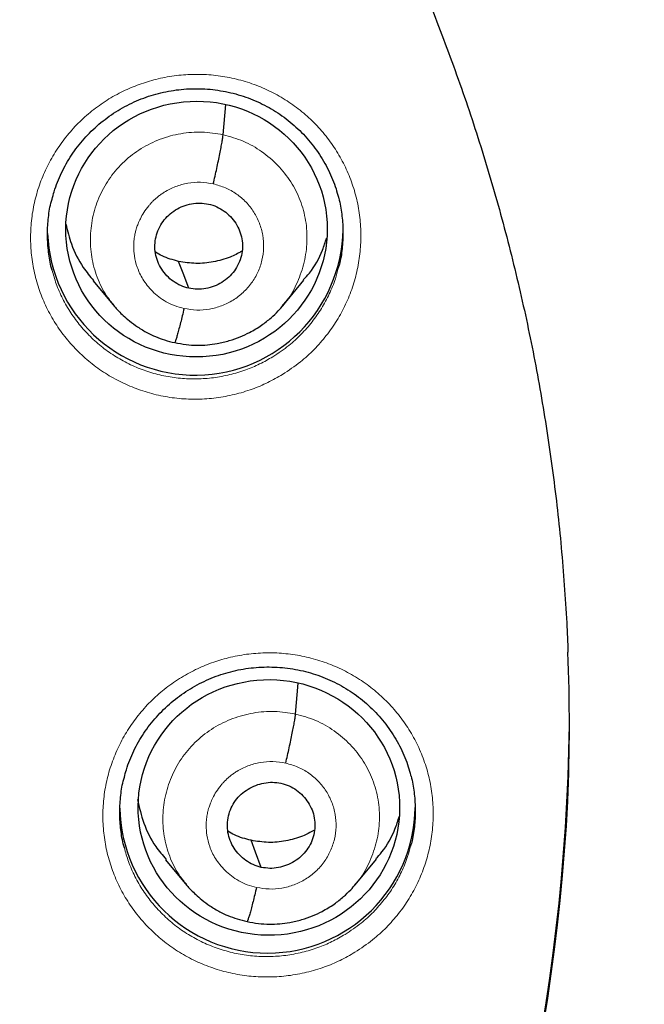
# Model space of a CAD drawing. Header units: millimetres. Extents: x 8 to 1465, y 12 to 1156.
# Tile 63 of 166: x 603 to 610, y 1072 to 1083. Entities that reach past the tile are written whole.
import ezdxf

# ---------------------------------------------------------------- set-up
doc = ezdxf.new("R2010")
doc.units = ezdxf.units.MM

msp = doc.modelspace()

# ---------------------------------------------------------------- linework, layer by layer
at = {"color": 7, "linetype": 'Continuous', "lineweight": 30}
for p, q in [((605.073, 1081.923), (605.104, 1082.269)), ((603.578, 1080.24), (603.824, 1079.945)), ((605.756, 1079.952), (606.002, 1080.249)), ((605.76, 1079.964), (605.752, 1079.955)), ((605.906, 1075.257), (605.938, 1075.614)), ((604.41, 1073.58), (604.657, 1073.284)), ((606.591, 1073.291), (606.837, 1073.589)), ((606.595, 1073.304), (606.587, 1073.295))]:
    msp.add_line(p, q, dxfattribs=at)
at = {"color": 7, "linetype": 'Continuous', "lineweight": 30, "flags": 128}
for points in [[(604.678, 1080.156), (604.613, 1080.33), (604.561, 1080.466)], [(605.512, 1073.493), (605.446, 1073.667), (605.395, 1073.804)]]:
    msp.add_lwpolyline(points, dxfattribs=at)
at = {"color": 7, "linetype": 'Continuous', "lineweight": 30}
for centre, radius, start, end in [((604.752, 1080.858), 1.701, 182.4309, 359.1495), ((586.798, 1075.128), 22.259, 357.7577, 2.1692), ((585.958, 1075.47), 23.103, 180.8483, 359.1517), ((605.584, 1074.207), 1.7, 181.0706, 359.163)]:
    msp.add_arc(centre, radius, start, end, dxfattribs=at)
at = {"color": 252, "linetype": 'Continuous', "lineweight": 0}
msp.add_arc((585.958, 1075.488), 23.115, 182.9215, 356.9459, dxfattribs=at)
at = {"color": 7, "linetype": 'Continuous', "lineweight": 30}
for centre, major_axis, ratio in [((604.767, 1080.837), (1.502, 0.075), 0.978362), ((605.6, 1074.182), (1.504, -0.014), 0.977835)]:
    msp.add_ellipse(centre, major_axis=major_axis, ratio=ratio, dxfattribs=at)
at = {"color": 252, "linetype": 'Continuous', "lineweight": 0}
for points, knots in [([(586.116, 1123.851), (587.508, 1123.816), (590.291, 1123.746), (594.434, 1123.182), (598.512, 1122.287), (602.492, 1121.035), (606.345, 1119.444), (610.038, 1117.525), (613.545, 1115.292), (616.837, 1112.764), (619.888, 1109.961), (622.675, 1106.903), (625.176, 1103.616), (627.371, 1100.124), (629.243, 1096.456), (630.777, 1092.64), (631.961, 1088.705), (632.789, 1084.683), (633.239, 1080.606), (633.356, 1076.897), (633.16, 1074.567), (633.078, 1073.598)], [0, 0, 0, 0, 0.053445, 0.106889, 0.160334, 0.213779, 0.267223, 0.320668, 0.374113, 0.427557, 0.481002, 0.534447, 0.587891, 0.641336, 0.694781, 0.748225, 0.80167, 0.855115, 0.908559, 0.962004, 1, 1, 1, 1]), ([(605.757, 1079.164), (605.827, 1079.211), (605.956, 1079.297), (606.123, 1079.45), (606.263, 1079.61), (606.385, 1079.784), (606.486, 1079.97), (606.565, 1080.166), (606.621, 1080.37), (606.653, 1080.578), (606.662, 1080.788), (606.647, 1080.998), (606.608, 1081.205), (606.545, 1081.406), (606.46, 1081.598), (606.353, 1081.78), (606.227, 1081.949), (606.082, 1082.103), (605.919, 1082.239), (605.743, 1082.357), (605.554, 1082.455), (605.355, 1082.53), (605.148, 1082.584), (604.936, 1082.614), (604.722, 1082.621), (604.509, 1082.604), (604.303, 1082.564), (604.107, 1082.504), (603.918, 1082.425), (603.735, 1082.323), (603.562, 1082.199), (603.403, 1082.057), (603.261, 1081.898), (603.138, 1081.725), (603.036, 1081.539), (602.956, 1081.344), (602.898, 1081.141), (602.864, 1080.933), (602.854, 1080.722), (602.868, 1080.512), (602.905, 1080.305), (602.966, 1080.104), (603.05, 1079.911), (603.155, 1079.728), (603.281, 1079.559), (603.425, 1079.404), (603.586, 1079.266), (603.762, 1079.147), (603.95, 1079.048), (604.148, 1078.971), (604.355, 1078.916), (604.566, 1078.884), (604.78, 1078.876), (604.994, 1078.892), (605.204, 1078.93), (605.403, 1078.991), (605.589, 1079.068), (605.701, 1079.132), (605.757, 1079.164)], [0, 0, 0, 0, 0.021153, 0.039043, 0.056991, 0.07488, 0.092765, 0.110706, 0.128591, 0.146467, 0.164401, 0.182278, 0.200147, 0.218074, 0.235943, 0.25381, 0.271734, 0.289601, 0.30747, 0.325396, 0.343265, 0.361141, 0.379074, 0.39695, 0.414834, 0.432775, 0.450659, 0.467434, 0.484208, 0.502095, 0.520039, 0.537926, 0.555813, 0.573757, 0.591644, 0.609526, 0.627465, 0.645347, 0.663221, 0.681152, 0.699026, 0.716894, 0.73482, 0.752688, 0.770555, 0.788479, 0.806346, 0.824217, 0.842145, 0.860016, 0.877894, 0.89583, 0.913708, 0.931594, 0.949537, 0.967423, 0.983712, 1, 1, 1, 1]), ([(603.821, 1079.959), (603.79, 1079.995), (603.708, 1080.093), (603.618, 1080.282), (603.553, 1080.515), (603.539, 1080.756), (603.571, 1080.996), (603.649, 1081.226), (603.77, 1081.437), (603.931, 1081.621), (604.126, 1081.769), (604.347, 1081.878), (604.585, 1081.942), (604.831, 1081.963), (604.992, 1081.936), (605.073, 1081.923)], [0, 0, 0, 0, 0.04639, 0.125874, 0.20529, 0.284663, 0.364142, 0.443623, 0.522999, 0.602415, 0.6819, 0.761394, 0.840916, 0.920405, 1, 1, 1, 1]), ([(605.073, 1081.923), (605.152, 1081.901), (605.309, 1081.857), (605.521, 1081.734), (605.707, 1081.576), (605.858, 1081.385), (605.967, 1081.169), (606.031, 1080.936), (606.045, 1080.694), (606.013, 1080.454), (605.933, 1080.226), (605.847, 1080.059), (605.776, 1079.982), (605.76, 1079.964)], [0, 0, 0, 0, 0.097291, 0.194455, 0.291659, 0.388827, 0.485984, 0.583056, 0.680077, 0.777227, 0.874379, 0.971403, 1, 1, 1, 1]), ([(604.624, 1079.924), (604.587, 1079.933), (604.516, 1079.952), (604.418, 1079.999), (604.333, 1080.055), (604.26, 1080.119), (604.2, 1080.187), (604.151, 1080.257), (604.112, 1080.328), (604.076, 1080.417), (604.05, 1080.521), (604.043, 1080.616), (604.045, 1080.679), (604.049, 1080.715), (604.053, 1080.747), (604.058, 1080.776), (604.063, 1080.799), (604.07, 1080.824), (604.079, 1080.856), (604.096, 1080.903), (604.122, 1080.962), (604.162, 1081.032), (604.203, 1081.089), (604.24, 1081.132), (604.266, 1081.159), (604.294, 1081.186), (604.326, 1081.212), (604.36, 1081.238), (604.424, 1081.28), (604.524, 1081.33), (604.666, 1081.369), (604.814, 1081.382), (604.911, 1081.366), (604.96, 1081.357)], [0, 0, 0, 0, 0.04846, 0.09449, 0.138249, 0.179762, 0.219008, 0.25597, 0.290651, 0.323069, 0.381016, 0.429833, 0.446821, 0.46236, 0.476452, 0.489097, 0.500292, 0.507988, 0.522431, 0.543625, 0.571571, 0.606243, 0.647581, 0.662839, 0.678826, 0.695544, 0.712994, 0.731183, 0.750117, 0.811764, 0.873946, 0.936626, 1, 1, 1, 1]), ([(604.96, 1081.357), (605.007, 1081.344), (605.101, 1081.317), (605.229, 1081.244), (605.34, 1081.15), (605.43, 1081.036), (605.495, 1080.906), (605.534, 1080.766), (605.543, 1080.622), (605.525, 1080.478), (605.477, 1080.34), (605.404, 1080.214), (605.307, 1080.105), (605.19, 1080.016), (605.058, 1079.951), (604.916, 1079.912), (604.769, 1079.9), (604.672, 1079.916), (604.624, 1079.924)], [0, 0, 0, 0, 0.0625, 0.125001, 0.187496, 0.249996, 0.312497, 0.374999, 0.437503, 0.500001, 0.562503, 0.625002, 0.687502, 0.750001, 0.812501, 0.874998, 0.937501, 1, 1, 1, 1]), ([(605.646, 1079.368), (605.596, 1079.339), (605.495, 1079.282), (605.329, 1079.213), (605.151, 1079.159), (604.963, 1079.124), (604.772, 1079.11), (604.581, 1079.117), (604.392, 1079.145), (604.207, 1079.194), (604.029, 1079.264), (603.861, 1079.352), (603.704, 1079.458), (603.56, 1079.581), (603.431, 1079.72), (603.318, 1079.871), (603.225, 1080.035), (603.151, 1080.2), (603.12, 1080.313), (603.105, 1080.366)], [0, 0, 0, 0, 0.054518, 0.109037, 0.168907, 0.228969, 0.288839, 0.348675, 0.408701, 0.468537, 0.52835, 0.588353, 0.648166, 0.707963, 0.767951, 0.827748, 0.887548, 0.947539, 1, 1, 1, 1]), ([(606.398, 1080.386), (606.388, 1080.346), (606.362, 1080.245), (606.297, 1080.09), (606.208, 1079.923), (606.099, 1079.767), (605.973, 1079.624), (605.824, 1079.487), (605.709, 1079.41), (605.646, 1079.368)], [0, 0, 0, 0, 0.09627, 0.242728, 0.38872, 0.534762, 0.68127, 0.827313, 1, 1, 1, 1]), ([(606.59, 1072.516), (606.659, 1072.562), (606.788, 1072.648), (606.954, 1072.8), (607.095, 1072.959), (607.216, 1073.133), (607.317, 1073.319), (607.396, 1073.515), (607.453, 1073.718), (607.485, 1073.925), (607.494, 1074.135), (607.479, 1074.345), (607.44, 1074.551), (607.378, 1074.751), (607.293, 1074.944), (607.186, 1075.125), (607.06, 1075.293), (606.915, 1075.447), (606.753, 1075.583), (606.576, 1075.701), (606.387, 1075.799), (606.188, 1075.874), (605.981, 1075.928), (605.77, 1075.958), (605.556, 1075.965), (605.342, 1075.948), (605.136, 1075.909), (604.94, 1075.849), (604.751, 1075.769), (604.568, 1075.668), (604.394, 1075.544), (604.235, 1075.402), (604.094, 1075.244), (603.971, 1075.071), (603.869, 1074.886), (603.788, 1074.691), (603.73, 1074.488), (603.696, 1074.281), (603.686, 1074.071), (603.699, 1073.862), (603.737, 1073.655), (603.798, 1073.454), (603.881, 1073.261), (603.986, 1073.079), (604.112, 1072.91), (604.256, 1072.755), (604.416, 1072.618), (604.592, 1072.499), (604.781, 1072.4), (604.979, 1072.323), (605.185, 1072.268), (605.397, 1072.236), (605.611, 1072.228), (605.824, 1072.243), (606.035, 1072.282), (606.234, 1072.342), (606.421, 1072.419), (606.534, 1072.484), (606.59, 1072.516)], [0, 0, 0, 0, 0.02099, 0.038874, 0.056815, 0.074699, 0.092576, 0.110509, 0.128385, 0.146255, 0.164181, 0.18205, 0.199917, 0.217841, 0.235708, 0.253577, 0.271503, 0.289373, 0.307249, 0.325182, 0.343058, 0.360943, 0.378884, 0.396768, 0.414658, 0.432605, 0.450495, 0.467279, 0.484064, 0.501943, 0.51988, 0.537759, 0.555639, 0.573575, 0.591455, 0.609329, 0.62726, 0.645134, 0.663002, 0.680927, 0.698795, 0.716662, 0.734586, 0.752453, 0.770324, 0.788252, 0.806123, 0.824002, 0.841938, 0.859817, 0.877703, 0.895646, 0.913533, 0.931423, 0.949371, 0.967262, 0.983631, 1, 1, 1, 1]), ([(604.653, 1073.298), (604.623, 1073.333), (604.541, 1073.43), (604.452, 1073.619), (604.387, 1073.851), (604.372, 1074.092), (604.405, 1074.331), (604.483, 1074.561), (604.603, 1074.772), (604.765, 1074.955), (604.96, 1075.104), (605.181, 1075.212), (605.418, 1075.276), (605.664, 1075.297), (605.826, 1075.27), (605.906, 1075.257)], [0, 0, 0, 0, 0.045711, 0.125252, 0.204724, 0.284155, 0.363691, 0.443228, 0.522659, 0.602132, 0.681673, 0.761223, 0.840803, 0.920349, 1, 1, 1, 1]), ([(605.906, 1075.257), (605.985, 1075.235), (606.143, 1075.192), (606.355, 1075.069), (606.54, 1074.911), (606.691, 1074.721), (606.8, 1074.505), (606.864, 1074.272), (606.879, 1074.031), (606.847, 1073.791), (606.767, 1073.564), (606.681, 1073.398), (606.611, 1073.321), (606.595, 1073.304)], [0, 0, 0, 0, 0.097354, 0.194579, 0.291846, 0.389077, 0.486296, 0.583432, 0.680515, 0.777729, 0.874943, 0.972028, 1, 1, 1, 1]), ([(605.458, 1073.262), (605.421, 1073.271), (605.35, 1073.289), (605.253, 1073.336), (605.168, 1073.392), (605.095, 1073.455), (605.035, 1073.522), (604.985, 1073.592), (604.947, 1073.662), (604.91, 1073.751), (604.884, 1073.855), (604.877, 1073.951), (604.879, 1074.014), (604.882, 1074.05), (604.886, 1074.082), (604.892, 1074.111), (604.897, 1074.135), (604.903, 1074.16), (604.913, 1074.192), (604.929, 1074.238), (604.956, 1074.297), (604.995, 1074.367), (605.037, 1074.425), (605.074, 1074.467), (605.1, 1074.494), (605.128, 1074.521), (605.159, 1074.547), (605.193, 1074.573), (605.257, 1074.615), (605.358, 1074.665), (605.499, 1074.703), (605.647, 1074.717), (605.745, 1074.7), (605.794, 1074.692)], [0, 0, 0, 0, 0.048235, 0.09407, 0.137663, 0.179041, 0.218182, 0.255069, 0.289705, 0.322108, 0.380116, 0.429113, 0.446207, 0.46187, 0.476106, 0.488915, 0.500293, 0.508033, 0.522507, 0.543721, 0.571673, 0.60634, 0.647659, 0.662907, 0.678884, 0.69559, 0.713027, 0.7312, 0.750118, 0.811675, 0.873828, 0.936538, 1, 1, 1, 1]), ([(605.794, 1074.692), (605.841, 1074.679), (605.935, 1074.652), (606.062, 1074.58), (606.173, 1074.486), (606.263, 1074.371), (606.329, 1074.242), (606.367, 1074.103), (606.377, 1073.958), (606.358, 1073.815), (606.311, 1073.678), (606.238, 1073.552), (606.141, 1073.442), (606.024, 1073.353), (605.892, 1073.288), (605.75, 1073.25), (605.602, 1073.238), (605.506, 1073.254), (605.458, 1073.262)], [0, 0, 0, 0, 0.062499, 0.125002, 0.187498, 0.249998, 0.312496, 0.374997, 0.4375, 0.5, 0.562504, 0.625002, 0.687503, 0.750002, 0.812501, 0.874998, 0.937501, 1, 1, 1, 1]), ([(606.478, 1072.722), (606.428, 1072.693), (606.327, 1072.635), (606.16, 1072.566), (605.982, 1072.512), (605.794, 1072.477), (605.603, 1072.463), (605.411, 1072.471), (605.222, 1072.499), (605.038, 1072.548), (604.86, 1072.617), (604.692, 1072.705), (604.534, 1072.811), (604.391, 1072.935), (604.262, 1073.073), (604.149, 1073.224), (604.056, 1073.387), (603.983, 1073.552), (603.951, 1073.665), (603.937, 1073.717)], [0, 0, 0, 0, 0.05476, 0.10952, 0.169373, 0.229417, 0.28927, 0.349105, 0.40913, 0.468965, 0.528775, 0.588776, 0.648586, 0.708369, 0.768343, 0.828125, 0.887892, 0.94785, 1, 1, 1, 1]), ([(607.23, 1073.738), (607.22, 1073.697), (607.193, 1073.596), (607.128, 1073.441), (607.039, 1073.274), (606.93, 1073.119), (606.804, 1072.977), (606.656, 1072.84), (606.541, 1072.763), (606.478, 1072.722)], [0, 0, 0, 0, 0.097301, 0.243786, 0.389806, 0.535895, 0.682451, 0.82854, 1, 1, 1, 1])]:
    msp.add_open_spline(points, degree=3, knots=knots, dxfattribs=at)
at = {"color": 7, "linetype": 'Continuous', "lineweight": 30}
for points, knots in [([(586.116, 1119.959), (586.224, 1119.958), (586.538, 1119.958), (587.058, 1119.95), (587.677, 1119.934), (588.295, 1119.909), (588.912, 1119.875), (589.53, 1119.833), (590.146, 1119.784), (590.762, 1119.725), (591.377, 1119.659), (591.991, 1119.584), (592.603, 1119.501), (593.215, 1119.41), (593.825, 1119.311), (594.434, 1119.203), (595.041, 1119.088), (595.647, 1118.964), (596.251, 1118.832), (596.853, 1118.692), (597.453, 1118.544), (598.051, 1118.388), (598.646, 1118.223), (599.239, 1118.051), (599.83, 1117.871), (600.418, 1117.683), (601.004, 1117.488), (601.587, 1117.284), (602.167, 1117.072), (602.744, 1116.853), (603.317, 1116.626), (603.888, 1116.392), (604.455, 1116.149), (605.019, 1115.899), (605.579, 1115.642), (606.136, 1115.377), (606.689, 1115.105), (607.238, 1114.825), (607.783, 1114.538), (608.324, 1114.244), (608.861, 1113.942), (609.394, 1113.633), (609.922, 1113.318), (610.446, 1112.995), (610.965, 1112.665), (611.48, 1112.328), (611.99, 1111.984), (612.495, 1111.634), (612.995, 1111.276), (613.49, 1110.912), (613.98, 1110.542), (614.465, 1110.165), (614.944, 1109.781), (615.419, 1109.391), (615.887, 1108.995), (616.35, 1108.592), (616.808, 1108.183), (617.259, 1107.769), (617.705, 1107.348), (618.145, 1106.921), (618.579, 1106.488), (619.007, 1106.05), (619.429, 1105.606), (619.845, 1105.156), (620.254, 1104.701), (620.657, 1104.24), (621.053, 1103.774), (621.443, 1103.302), (621.826, 1102.826), (622.203, 1102.344), (622.573, 1101.857), (622.936, 1101.366), (623.292, 1100.869), (623.641, 1100.368), (623.984, 1099.862), (624.319, 1099.352), (624.647, 1098.837), (624.968, 1098.318), (625.281, 1097.795), (625.587, 1097.267), (625.886, 1096.736), (626.178, 1096.2), (626.461, 1095.66), (626.738, 1095.117), (627.007, 1094.57), (627.268, 1094.02), (627.521, 1093.466), (627.767, 1092.909), (628.005, 1092.348), (628.235, 1091.785), (628.457, 1091.218), (628.671, 1090.649), (628.878, 1090.076), (629.076, 1089.501), (629.267, 1088.923), (629.449, 1088.343), (629.623, 1087.761), (629.789, 1087.176), (629.947, 1086.589), (630.097, 1085.999), (630.238, 1085.408), (630.371, 1084.815), (630.496, 1084.221), (630.613, 1083.624), (630.721, 1083.027), (630.821, 1082.427), (630.913, 1081.827), (630.996, 1081.225), (631.071, 1080.623), (631.137, 1080.019), (631.183, 1079.552), (631.205, 1079.287), (631.21, 1079.223)], [0, 0, 0, 0, 0.00481, 0.013996, 0.023183, 0.03237, 0.041556, 0.050743, 0.05993, 0.069116, 0.078303, 0.087489, 0.096676, 0.105863, 0.115049, 0.124236, 0.133423, 0.142609, 0.151796, 0.160983, 0.17017, 0.179356, 0.188543, 0.19773, 0.206917, 0.216104, 0.22529, 0.234477, 0.243664, 0.252851, 0.262038, 0.271225, 0.280412, 0.289599, 0.298786, 0.307973, 0.31716, 0.326347, 0.335534, 0.344721, 0.353909, 0.363096, 0.372283, 0.38147, 0.390658, 0.399845, 0.409032, 0.41822, 0.427407, 0.436595, 0.445782, 0.45497, 0.464157, 0.473345, 0.482533, 0.49172, 0.500908, 0.510096, 0.519284, 0.528472, 0.537659, 0.546847, 0.556035, 0.565223, 0.574411, 0.583599, 0.592788, 0.601976, 0.611164, 0.620352, 0.62954, 0.638729, 0.647917, 0.657105, 0.666294, 0.675482, 0.684671, 0.693859, 0.703048, 0.712237, 0.721425, 0.730614, 0.739803, 0.748991, 0.75818, 0.767369, 0.776558, 0.785747, 0.794936, 0.804125, 0.813314, 0.822503, 0.831692, 0.840881, 0.85007, 0.859259, 0.868448, 0.877637, 0.886827, 0.896016, 0.905205, 0.914394, 0.923584, 0.932773, 0.941962, 0.951152, 0.960341, 0.96953, 0.97872, 0.987909, 0.997098, 1, 1, 1, 1]), ([(591.159, 1097.2), (591.233, 1097.183), (591.45, 1097.133), (591.809, 1097.044), (592.235, 1096.93), (592.659, 1096.809), (593.081, 1096.679), (593.5, 1096.541), (593.916, 1096.396), (594.329, 1096.243), (594.74, 1096.082), (595.147, 1095.913), (595.55, 1095.737), (595.951, 1095.554), (596.347, 1095.362), (596.74, 1095.164), (597.129, 1094.958), (597.513, 1094.745), (597.894, 1094.524), (598.27, 1094.297), (598.642, 1094.063), (599.009, 1093.821), (599.371, 1093.573), (599.728, 1093.318), (600.08, 1093.056), (600.427, 1092.788), (600.769, 1092.514), (601.106, 1092.233), (601.436, 1091.945), (601.762, 1091.652), (602.081, 1091.352), (602.395, 1091.047), (602.702, 1090.736), (603.003, 1090.419), (603.299, 1090.096), (603.587, 1089.768), (603.87, 1089.435), (604.146, 1089.096), (604.415, 1088.752), (604.677, 1088.404), (604.933, 1088.05), (605.181, 1087.692), (605.423, 1087.329), (605.657, 1086.961), (605.885, 1086.589), (606.104, 1086.214), (606.317, 1085.833), (606.522, 1085.45), (606.72, 1085.062), (606.91, 1084.67), (607.092, 1084.276), (607.267, 1083.877), (607.434, 1083.476), (607.592, 1083.072), (607.743, 1082.664), (607.887, 1082.254), (608.022, 1081.841), (608.149, 1081.426), (608.267, 1081.009), (608.378, 1080.589), (608.48, 1080.167), (608.575, 1079.744), (608.661, 1079.318), (608.738, 1078.892), (608.807, 1078.464), (608.868, 1078.034), (608.921, 1077.604), (608.965, 1077.172), (609, 1076.74), (609.026, 1076.339), (609.037, 1076.081), (609.041, 1075.968)], [0, 0, 0, 0, 0.007521, 0.022152, 0.036783, 0.051415, 0.066047, 0.080679, 0.095311, 0.109944, 0.124577, 0.13921, 0.153843, 0.168476, 0.18311, 0.197744, 0.212379, 0.227013, 0.241648, 0.256283, 0.270919, 0.285555, 0.300191, 0.314828, 0.329465, 0.344103, 0.35874, 0.373379, 0.388017, 0.402656, 0.417296, 0.431935, 0.446576, 0.461216, 0.475857, 0.490499, 0.505141, 0.519783, 0.534426, 0.549069, 0.563712, 0.578356, 0.593001, 0.607645, 0.622291, 0.636936, 0.651582, 0.666228, 0.680875, 0.695522, 0.71017, 0.724818, 0.739466, 0.754114, 0.768763, 0.783412, 0.798062, 0.812712, 0.827362, 0.842012, 0.856662, 0.871313, 0.885964, 0.900615, 0.915267, 0.929918, 0.94457, 0.959222, 0.973873, 0.988525, 1, 1, 1, 1]), ([(603.105, 1081.18), (603.112, 1081.209), (603.13, 1081.276), (603.166, 1081.378), (603.213, 1081.486), (603.267, 1081.59), (603.328, 1081.689), (603.397, 1081.785), (603.473, 1081.877), (603.555, 1081.963), (603.644, 1082.044), (603.738, 1082.119), (603.838, 1082.187), (603.941, 1082.247), (604.048, 1082.301), (604.159, 1082.346), (604.271, 1082.384), (604.386, 1082.413), (604.503, 1082.435), (604.622, 1082.448), (604.742, 1082.454), (604.863, 1082.451), (604.983, 1082.44), (605.102, 1082.42), (605.219, 1082.393), (605.333, 1082.358), (605.444, 1082.315), (605.551, 1082.264), (605.653, 1082.207), (605.751, 1082.142), (605.845, 1082.07), (605.934, 1081.991), (606.018, 1081.907), (606.095, 1081.816), (606.166, 1081.72), (606.23, 1081.62), (606.286, 1081.516), (606.334, 1081.41), (606.372, 1081.306), (606.391, 1081.236), (606.399, 1081.204)], [0, 0, 0, 0, 0.020236, 0.046873, 0.073316, 0.099525, 0.125807, 0.152262, 0.178868, 0.205594, 0.232401, 0.259241, 0.286053, 0.312789, 0.339411, 0.365895, 0.392189, 0.418414, 0.444823, 0.471396, 0.498101, 0.524893, 0.551727, 0.57854, 0.605287, 0.631933, 0.658456, 0.684791, 0.710946, 0.737264, 0.763803, 0.790524, 0.817372, 0.844288, 0.871193, 0.898009, 0.924675, 0.951142, 0.977368, 1, 1, 1, 1]), ([(604.96, 1081.357), (604.967, 1081.387), (604.981, 1081.446), (605, 1081.535), (605.019, 1081.622), (605.036, 1081.703), (605.05, 1081.777), (605.061, 1081.839), (605.069, 1081.89), (605.072, 1081.912), (605.073, 1081.923)], [0, 0, 0, 0, 0.124129, 0.2489, 0.374183, 0.499603, 0.624944, 0.75027, 0.875379, 1, 1, 1, 1]), ([(603.105, 1080.366), (603.103, 1080.374), (603.082, 1080.441), (603.063, 1080.573), (603.048, 1080.76), (603.059, 1080.948), (603.078, 1081.09), (603.101, 1081.166), (603.106, 1081.182)], [0, 0, 0, 0, 0.027931, 0.255603, 0.484002, 0.711675, 0.939455, 1, 1, 1, 1]), ([(606.399, 1081.206), (606.401, 1081.202), (606.421, 1081.138), (606.44, 1081.009), (606.456, 1080.822), (606.447, 1080.634), (606.428, 1080.487), (606.404, 1080.407), (606.398, 1080.386)], [0, 0, 0, 0, 0.016129, 0.242553, 0.469067, 0.696304, 0.922818, 1, 1, 1, 1]), ([(604.678, 1080.156), (604.647, 1080.165), (604.583, 1080.183), (604.498, 1080.234), (604.424, 1080.298), (604.364, 1080.376), (604.319, 1080.463), (604.292, 1080.556), (604.285, 1080.653), (604.298, 1080.75), (604.33, 1080.842), (604.379, 1080.927), (604.445, 1081), (604.524, 1081.06), (604.613, 1081.104), (604.709, 1081.131), (604.808, 1081.141), (604.873, 1081.13), (604.906, 1081.125)], [0, 0, 0, 0, 0.062616, 0.125099, 0.187762, 0.250497, 0.313061, 0.375346, 0.437601, 0.499993, 0.562387, 0.624647, 0.686936, 0.749501, 0.812237, 0.874898, 0.937382, 1, 1, 1, 1]), ([(604.906, 1081.125), (604.937, 1081.116), (605.001, 1081.098), (605.086, 1081.047), (605.16, 1080.983), (605.22, 1080.905), (605.265, 1080.818), (605.292, 1080.725), (605.299, 1080.628), (605.286, 1080.531), (605.254, 1080.439), (605.205, 1080.354), (605.139, 1080.281), (605.06, 1080.221), (604.971, 1080.177), (604.875, 1080.15), (604.776, 1080.14), (604.711, 1080.151), (604.678, 1080.156)], [0, 0, 0, 0, 0.062616, 0.1251, 0.187762, 0.250497, 0.313061, 0.375346, 0.437601, 0.499993, 0.562387, 0.624647, 0.686937, 0.749502, 0.812237, 0.874899, 0.937382, 1, 1, 1, 1]), ([(603.266, 1080.891), (603.284, 1080.815), (603.325, 1080.642), (603.436, 1080.421), (603.542, 1080.294), (603.583, 1080.245)], [0, 0, 0, 0, 0.321293, 0.735957, 1, 1, 1, 1]), ([(605.996, 1080.253), (606.02, 1080.279), (606.112, 1080.379), (606.204, 1080.545), (606.249, 1080.688), (606.264, 1080.734)], [0, 0, 0, 0, 0.18804, 0.733601, 1, 1, 1, 1]), ([(605.289, 1080.582), (605.245, 1080.558), (605.141, 1080.502), (604.961, 1080.455), (604.76, 1080.433), (604.627, 1080.455), (604.561, 1080.466)], [0, 0, 0, 0, 0.2017907, 0.4681752, 0.7338023, 1, 1, 1, 1]), ([(604.561, 1080.466), (604.496, 1080.483), (604.401, 1080.506), (604.319, 1080.557), (604.294, 1080.573)], [0, 0, 0, 0, 0.6915788, 1, 1, 1, 1]), ([(603.816, 1079.956), (603.819, 1079.953), (603.827, 1079.943), (603.846, 1079.921), (603.879, 1079.886), (603.929, 1079.837), (604, 1079.775), (604.092, 1079.707), (604.193, 1079.647), (604.298, 1079.598), (604.402, 1079.558), (604.477, 1079.54), (604.517, 1079.531)], [0, 0, 0, 0, 0.0192033, 0.0568599, 0.1069208, 0.1942893, 0.3059113, 0.4420589, 0.602853, 0.7238796, 0.8561364, 1, 1, 1, 1]), ([(604.517, 1079.532), (604.56, 1079.523), (604.644, 1079.506), (604.771, 1079.499), (604.89, 1079.503), (605.015, 1079.52), (605.141, 1079.55), (605.266, 1079.594), (605.391, 1079.652), (605.512, 1079.725), (605.62, 1079.81), (605.703, 1079.889), (605.747, 1079.94), (605.766, 1079.963)], [0, 0, 0, 0, 0.095281, 0.1858627, 0.2720026, 0.3538137, 0.4561915, 0.550927, 0.6379903, 0.7541436, 0.8531091, 0.935, 1, 1, 1, 1]), ([(604.624, 1079.924), (604.617, 1079.895), (604.603, 1079.838), (604.584, 1079.759), (604.565, 1079.689), (604.549, 1079.629), (604.535, 1079.581), (604.524, 1079.547), (604.519, 1079.538), (604.517, 1079.533)], [0, 0, 0, 0, 0.147026, 0.292942, 0.438795, 0.584802, 0.730759, 0.876458, 1, 1, 1, 1]), ([(603.937, 1074.529), (603.944, 1074.558), (603.961, 1074.625), (603.998, 1074.727), (604.045, 1074.835), (604.099, 1074.938), (604.16, 1075.037), (604.229, 1075.133), (604.305, 1075.224), (604.388, 1075.31), (604.476, 1075.391), (604.571, 1075.465), (604.67, 1075.533), (604.774, 1075.594), (604.881, 1075.647), (604.991, 1075.692), (605.104, 1075.73), (605.218, 1075.759), (605.335, 1075.781), (605.454, 1075.794), (605.575, 1075.8), (605.695, 1075.797), (605.815, 1075.786), (605.934, 1075.767), (606.051, 1075.739), (606.165, 1075.704), (606.276, 1075.661), (606.383, 1075.611), (606.485, 1075.553), (606.583, 1075.489), (606.677, 1075.417), (606.766, 1075.339), (606.85, 1075.254), (606.927, 1075.164), (606.998, 1075.068), (607.062, 1074.968), (607.118, 1074.865), (607.166, 1074.758), (607.204, 1074.655), (607.223, 1074.585), (607.231, 1074.553)], [0, 0, 0, 0, 0.020501, 0.04713, 0.073562, 0.099759, 0.126027, 0.152467, 0.179059, 0.205771, 0.232564, 0.25939, 0.286187, 0.312908, 0.339515, 0.365983, 0.392261, 0.418471, 0.444867, 0.471427, 0.498118, 0.524898, 0.551721, 0.578525, 0.605264, 0.631905, 0.658424, 0.684758, 0.710911, 0.737227, 0.763764, 0.790482, 0.817328, 0.844242, 0.871146, 0.897962, 0.92463, 0.9511, 0.977329, 1, 1, 1, 1]), ([(605.794, 1074.692), (605.8, 1074.722), (605.814, 1074.78), (605.834, 1074.87), (605.853, 1074.956), (605.869, 1075.038), (605.883, 1075.111), (605.895, 1075.173), (605.903, 1075.224), (605.905, 1075.246), (605.906, 1075.257)], [0, 0, 0, 0, 0.124349, 0.249192, 0.37443, 0.499726, 0.624921, 0.750146, 0.875251, 1, 1, 1, 1]), ([(603.937, 1073.717), (603.934, 1073.725), (603.914, 1073.792), (603.894, 1073.924), (603.88, 1074.111), (603.891, 1074.299), (603.91, 1074.439), (603.933, 1074.515), (603.937, 1074.53)], [0, 0, 0, 0, 0.029037, 0.256895, 0.485479, 0.713337, 0.941269, 1, 1, 1, 1]), ([(605.512, 1073.493), (605.48, 1073.502), (605.417, 1073.52), (605.332, 1073.571), (605.258, 1073.635), (605.197, 1073.712), (605.152, 1073.799), (605.126, 1073.893), (605.119, 1073.99), (605.132, 1074.086), (605.163, 1074.178), (605.213, 1074.263), (605.279, 1074.336), (605.358, 1074.395), (605.447, 1074.439), (605.542, 1074.466), (605.642, 1074.476), (605.707, 1074.466), (605.739, 1074.46)], [0, 0, 0, 0, 0.062617, 0.1251019, 0.1877656, 0.2505012, 0.3130643, 0.3753498, 0.4376049, 0.4999972, 0.5623904, 0.6246475, 0.6869346, 0.7494984, 0.8122339, 0.8748973, 0.9373824, 1, 1, 1, 1]), ([(607.231, 1074.555), (607.233, 1074.55), (607.253, 1074.486), (607.272, 1074.358), (607.288, 1074.171), (607.278, 1073.983), (607.259, 1073.838), (607.236, 1073.758), (607.23, 1073.738)], [0, 0, 0, 0, 0.017337, 0.243891, 0.470477, 0.697786, 0.924371, 1, 1, 1, 1]), ([(605.739, 1074.46), (605.771, 1074.451), (605.834, 1074.434), (605.948, 1074.366), (606.062, 1074.246), (606.136, 1074.063), (606.128, 1073.866), (606.047, 1073.685), (605.898, 1073.551), (605.742, 1073.491), (605.61, 1073.477), (605.545, 1073.488), (605.512, 1073.493)], [0, 0, 0, 0, 0.062836, 0.12554, 0.250834, 0.375525, 0.499997, 0.624472, 0.749166, 0.874459, 0.937163, 1, 1, 1, 1]), ([(604.088, 1074.273), (604.109, 1074.182), (604.153, 1073.993), (604.269, 1073.759), (604.375, 1073.633), (604.416, 1073.584)], [0, 0, 0, 0, 0.3637303, 0.7544372, 1, 1, 1, 1]), ([(606.832, 1073.593), (606.855, 1073.618), (606.946, 1073.718), (607.039, 1073.885), (607.085, 1074.031), (607.101, 1074.081)], [0, 0, 0, 0, 0.181674, 0.72038, 1, 1, 1, 1]), ([(605.395, 1073.804), (605.329, 1073.821), (605.235, 1073.844), (605.153, 1073.895), (605.128, 1073.911)], [0, 0, 0, 0, 0.691213, 1, 1, 1, 1]), ([(606.118, 1073.918), (606.075, 1073.895), (605.973, 1073.84), (605.795, 1073.793), (605.593, 1073.771), (605.461, 1073.793), (605.395, 1073.804)], [0, 0, 0, 0, 0.195645, 0.464083, 0.731758, 1, 1, 1, 1]), ([(604.648, 1073.295), (604.651, 1073.292), (604.659, 1073.282), (604.679, 1073.26), (604.712, 1073.224), (604.762, 1073.175), (604.833, 1073.113), (604.926, 1073.045), (605.026, 1072.985), (605.131, 1072.936), (605.236, 1072.897), (605.311, 1072.879), (605.35, 1072.87)], [0, 0, 0, 0, 0.019329, 0.057184, 0.107412, 0.194934, 0.30662, 0.442738, 0.603407, 0.724296, 0.856369, 1, 1, 1, 1]), ([(605.35, 1072.87), (605.393, 1072.862), (605.478, 1072.845), (605.604, 1072.837), (605.724, 1072.842), (605.849, 1072.859), (605.975, 1072.888), (606.1, 1072.932), (606.225, 1072.991), (606.346, 1073.064), (606.454, 1073.149), (606.537, 1073.228), (606.581, 1073.279), (606.601, 1073.302)], [0, 0, 0, 0, 0.095202, 0.185721, 0.27181, 0.353583, 0.455925, 0.550642, 0.637703, 0.753881, 0.852903, 0.934882, 1, 1, 1, 1]), ([(605.458, 1073.262), (605.451, 1073.233), (605.437, 1073.175), (605.417, 1073.097), (605.399, 1073.027), (605.383, 1072.967), (605.368, 1072.92), (605.357, 1072.886), (605.353, 1072.876), (605.35, 1072.871)], [0, 0, 0, 0, 0.146732, 0.292548, 0.438443, 0.584577, 0.730689, 0.876509, 1, 1, 1, 1])]:
    msp.add_open_spline(points, degree=3, knots=knots, dxfattribs=at)

doc.saveas('drawing.dxf')
